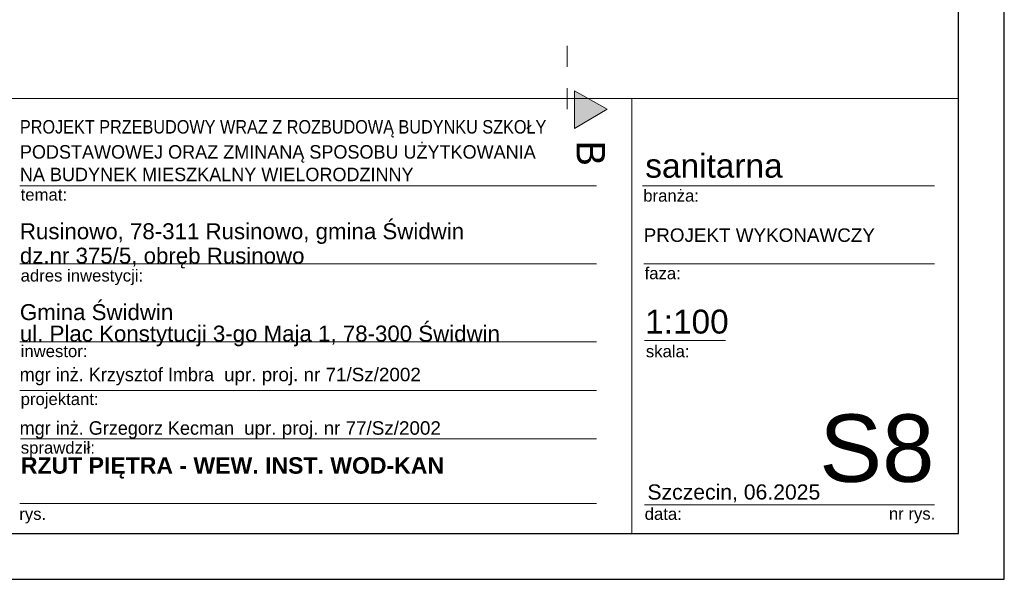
# Model space of a CAD drawing. Extents: x -220312 to -8310, y -91840 to 81907.
# Tile 68 of 128: x -171917 to -158770, y 21409 to 28880. Entities that reach past the tile are written whole.
import ezdxf

# ---------------------------------------------------------------- set-up
doc = ezdxf.new("R2010")
doc.units = 0
doc.header["$MEASUREMENT"] = 0
doc.linetypes.add('Dashed', pattern=[564.444447, 282.222223, -282.222223])
for name, color, linetype, lineweight in [('#ks', 34, 'Continuous', 30), ('ARCH TABELA_Nr_Pióra__1', 7, 'Continuous', 25), ('ARCH TABELA_Nr_Pióra__21', 7, 'Continuous', 9), ('ARCH TABELA_Nr_Pióra__7', 7, 'Continuous', 13), ('INWENT OPISY_Nr_Pióra__21', 7, 'Continuous', 9), ('INWENT OPISY_Nr_Pióra__41', 7, 'Continuous', 15), ('PODKŁAD', 252, 'Continuous', 35), ('RAMKA', 255, 'Continuous', 35)]:
    doc.layers.add(name, color=color, linetype=linetype, lineweight=lineweight)
doc.styles.add('GENERATED_STYLE_11', font='arialbd.ttf')
doc.styles.add('GENERATED_STYLE_6', font='txt')
doc.styles.add('GENERATED_STYLE_7', font='txt')
doc.styles.add('GENERATED_STYLE_9', font='arial.ttf')

# ---------------------------------------------------------------- blocks, each defined once
blk = doc.blocks.new('p1')
at = {"layer": 'INWENT OPISY_Nr_Pióra__21', "color": 252, "linetype": 'Continuous'}
blk.add_solid([(-164507, 27429), (-164507, 27929), (-164071, 27685)], dxfattribs=at)
at = {"layer": 'INWENT OPISY_Nr_Pióra__41', "color": 252, "linetype": 'Dashed'}
blk.add_line((-164607, 27685), (-164607, 28785), dxfattribs=at)
at = {"layer": 'INWENT OPISY_Nr_Pióra__41', "color": 252, "linetype": 'Continuous'}
for p, q in [((-164507, 27929), (-164071, 27685)), ((-164507, 27929), (-164507, 27429)), ((-164071, 27685), (-164507, 27429))]:
    blk.add_line(p, q, dxfattribs=at)
at = {"layer": 'INWENT OPISY_Nr_Pióra__21', "color": 252, "linetype": 'Continuous', "style": 'GENERATED_STYLE_6'}
blk.add_text('B', height=380, rotation=270, dxfattribs=at).set_placement((-164480, 27267))
blk = doc.blocks.new('A$C382C6C0C')
at = {"layer": '#ks', "color": 7, "lineweight": -3}
for p, q in [((3951.5, -2909), (3951.5, 61)), ((3890.5, -2848), (3890.5, 0)), ((0, -2848), (3890.5, -2848)), ((-248.5, -2909), (3951.5, -2909))]:
    blk.add_line(p, q, dxfattribs=at)
blk = doc.blocks.new('A$C689C700D')
at = {"layer": '#ks', "color": 1, "lineweight": 35, "xscale": 10, "yscale": 10, "zscale": 10}
blk.add_blockref('A$C382C6C0C', (-37653, 28364), dxfattribs=at)

msp = doc.modelspace()

# ---------------------------------------------------------------- linework, layer by layer
at = {"layer": 'ARCH TABELA_Nr_Pióra__21', "linetype": 'Continuous'}
for p, q in [((-176880, 27830), (-159380, 27830)), ((-163742, 27830), (-163742, 22019)), ((-159380, 27830), (-159380, 22019)), ((-171914, 26660), (-164215, 26660)), ((-163603, 26660), (-159703, 26660)), ((-171914, 25620), (-164215, 25620)), ((-163585, 25620), (-159703, 25620)), ((-163573, 24597), (-162494, 24597)), ((-171914, 24580), (-164215, 24580)), ((-171914, 23931), (-164215, 23931)), ((-171904, 23283), (-164215, 23283)), ((-171914, 22419), (-164215, 22419)), ((-163573, 22401), (-161292, 22401)), ((-161292, 22401), (-159703, 22401)), ((-159380, 22019), (-171987, 22019))]:
    msp.add_line(p, q, dxfattribs=at)

# ---------------------------------------------------------------- block references
at = {"layer": 'PODKŁAD'}
msp.add_blockref('p1', (0, 0), dxfattribs=at)
at = {"layer": 'RAMKA'}
msp.add_blockref('A$C689C700D', (-160632, 22135), dxfattribs=at)

# ---------------------------------------------------------------- texts
at = {"layer": 'ARCH TABELA_Nr_Pióra__1', "color": 7, "linetype": 'Continuous', "style": 'GENERATED_STYLE_7', "width": 0.9}
msp.add_text('PROJEKT PRZEBUDOWY WRAZ Z ROZBUDOWĄ BUDYNKU SZKOŁY', height=180, dxfattribs=at).set_placement((-171914, 27360))
at = {"layer": 'ARCH TABELA_Nr_Pióra__1', "color": 7, "linetype": 'Continuous', "style": 'GENERATED_STYLE_7'}
for s, p in [('PODSTAWOWEJ ORAZ ZMINANĄ SPOSOBU UŻYTKOWANIA', (-171914, 27025)), ('NA BUDYNEK MIESZKALNY WIELORODZINNY', (-171914, 26724))]:
    msp.add_text(s, height=180, dxfattribs=at).set_placement(p)
at = {"layer": 'ARCH TABELA_Nr_Pióra__1', "linetype": 'Continuous', "insert": (-171901, 23039), "char_height": 220, "attachment_point": 1, "style": 'GENERATED_STYLE_11'}
msp.add_mtext('RZUT PIĘTRA - WEW. INST. WOD-KAN', dxfattribs=at)
at = {"layer": 'ARCH TABELA_Nr_Pióra__21', "linetype": 'Continuous', "insert": (-171914, 24519), "char_height": 212.77, "attachment_point": 7, "line_spacing_factor": 0.807442, "style": 'GENERATED_STYLE_9'}
msp.add_mtext('{Gmina Świdwin\\Pul. Plac Konstytucji 3-go Maja 1, 78-300 Świdwin}', dxfattribs=at)
at = {"layer": 'ARCH TABELA_Nr_Pióra__7', "linetype": 'Continuous', "style": 'GENERATED_STYLE_9'}
for s, insert, char_height, attachment_point in [('sanitarna', (-163564, 27090), 319.2, 1), ('{temat:}', (-171904, 26624), 159.6, 1), ('{branża:}', (-163591, 26611), 159.6, 1), ('{adres inwestycji:}', (-171904, 25544), 159.58, 1), ('{faza:}', (-163573, 25575), 159.6, 1), ('{1:100}', (-163566, 25009), 319.2, 1), ('{inwestor:}', (-171904, 24535), 159.58, 1), ('{skala:}', (-163556, 24533), 159.6, 1), ('{projektant:}', (-171904, 23895), 159.58, 1), ('S8', (-159703, 23610), 900, 3), ('{sprawdził:}', (-171902, 23246), 159.58, 1), ('Szczecin, 06.2025', (-163535, 22676), 202.13, 1), ('{data:}', (-163572, 22362), 159.6, 1), ('{rys.}', (-171922, 22362), 159.6, 1), ('{nr rys.}', (-160311, 22365), 159.6, 1)]:
    msp.add_mtext(s, dxfattribs=dict(at, insert=insert, char_height=char_height, attachment_point=attachment_point))
for s, insert, char_height, attachment_point, line_spacing_factor in [('{Rusinowo, 78-311 Rusinowo, gmina Świdwin \\Pdz.nr 375/5, obręb Rusinowo}', (-171914, 25559), 212.77, 7, 0.918867), ('PROJEKT WYKONAWCZY', (-163585, 26094), 180, 1, 0.923713)]:
    msp.add_mtext(s, dxfattribs=dict(at, insert=insert, char_height=char_height, attachment_point=attachment_point, line_spacing_factor=line_spacing_factor))
at = {"layer": 'ARCH TABELA_Nr_Pióra__7', "color": 0, "linetype": 'Continuous', "char_height": 180, "attachment_point": 1, "style": 'GENERATED_STYLE_7'}
for s, insert, width in [('mgr inż. Krzysztof Imbra  \\fArial|b0|i0|c238;upr. proj. nr 71/Sz/2002', (-171917, 24233), 7590.75), ('mgr inż. Grzegorz Kecman  \\fArial|b0|i0|c238;upr. proj. nr 77/Sz/2002', (-171917, 23519), 7371.6)]:
    msp.add_mtext(s, dxfattribs=dict(at, insert=insert, width=width))

doc.saveas('drawing.dxf')
